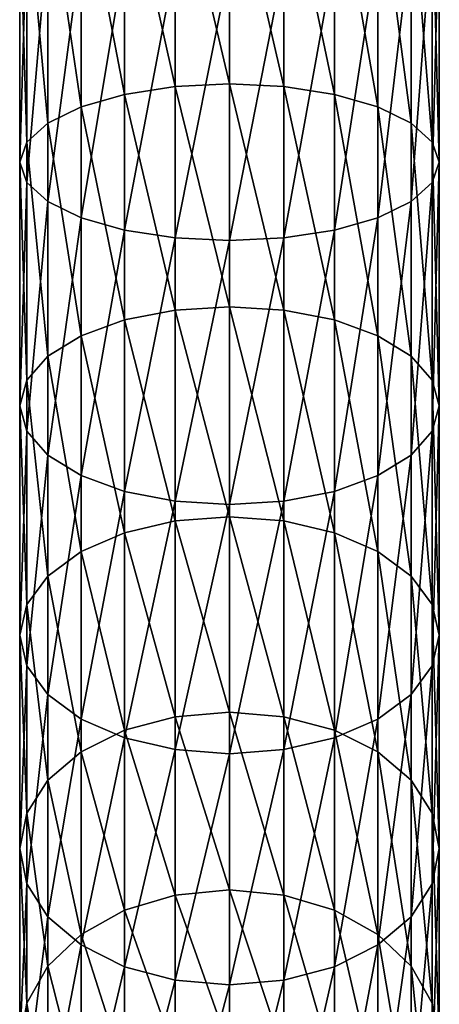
# Model space of a CAD drawing. Extents: x -0.027 to 0.027, y -0.188 to 0.073.
# Tile 4 of 256: x -0.01 to 0.01, y -0.143 to -0.096. Entities that reach past the tile are written whole.
import ezdxf

# ---------------------------------------------------------------- set-up
doc = ezdxf.new("R2010")
doc.units = 0
doc.layers.add('mesh', color=7, linetype='CONTINUOUS')

msp = doc.modelspace()

# ---------------------------------------------------------------- meshes
at = {"layer": 'mesh'}
mesh = msp.add_polyface(dxfattribs=at)
corners = [(0.002588, -0.079874, 0.33661), (0.002588, -0.093387, 0.333592), (0, -0.09348, 0.33392), (0.005, -0.079709, 0.335625), (0.005, -0.093117, 0.332631), (0.007071, -0.079448, 0.334057), (0.007071, -0.092687, 0.331101), (0.00866, -0.079107, 0.332014), (0.00866, -0.092127, 0.329107), (0.009659, -0.078709, 0.329635), (0.009659, -0.091474, 0.326785), (0.01, -0.078283, 0.327083), (0.01, -0.090774, 0.324293), (0.009659, -0.077857, 0.32453), (0.009659, -0.090074, 0.321802), (0.00866, -0.07746, 0.322151), (0.00866, -0.089421, 0.31948), (0.007071, -0.077119, 0.320108), (0.007071, -0.088861, 0.317486), (0.005, -0.106121, 0.328202), (0.007071, -0.105528, 0.326728), (0.00866, -0.104755, 0.324807), (0.009659, -0.103855, 0.322569), (0.01, -0.102889, 0.320168), (0.009659, -0.101923, 0.317767), (0.00866, -0.101023, 0.315529), (0.005, -0.088431, 0.315956), (0.007071, -0.10025, 0.313608), (0.002588, -0.088161, 0.314994), (0.005, -0.099657, 0.312133), (0, -0.088069, 0.314666), (0.002588, -0.099284, 0.311206), (0.001575, -0.0862, 0.159805), (0, -0.086394, 0.160021), (0.003591, -0.086116, 0.159897), (0.003609, -0.08623, 0.160429), (0, -0.086451, 0.160523), (0.003609, -0.086222, 0.160608), (0, -0.086463, 0.160417), (0.003606, -0.086215, 0.16025), (0.005587, -0.085851, 0.16012), (0.005597, -0.085889, 0.160311), (0.0036, -0.086177, 0.160073), (0.005572, -0.085788, 0.159932), (0.001575, -0.086146, 0.159533), (0, -0.086175, 0.159543), (0.003498, -0.085951, 0.159537), (0.003905, -0.085987, 0.159714), (0.003508, -0.086024, 0.159729), (-0.000065, -0.086344, 0.159866), (0, -0.086431, 0.160189), (0, -0.086387, 0.160857), (0.003605, -0.086191, 0.160787), (0, -0.086246, 0.161179), (0.003576, -0.085962, 0.161289), (0, -0.086018, 0.161466), (0.003589, -0.086062, 0.161129), (0.003599, -0.086138, 0.160961), (0.005598, -0.085887, 0.160695), (0.0056, -0.085901, 0.160504)]
mesh.append_faces([[corners[k] for k in face] for face in [(0, 1, 2, 2), (3, 4, 1, 1), (5, 6, 4, 4), (7, 8, 6, 6), (9, 10, 8, 8), (11, 12, 10, 10), (13, 14, 12, 12), (15, 16, 14, 14), (17, 18, 16, 16), (6, 19, 4, 4), (8, 20, 6, 6), (10, 21, 8, 8), (12, 22, 10, 10), (14, 23, 12, 12), (16, 24, 14, 14), (18, 25, 16, 16), (26, 27, 18, 18), (28, 29, 26, 26), (30, 31, 28, 28), (32, 33, 34, 34), (35, 36, 37, 37), (38, 36, 35, 35), (35, 39, 38, 38), (35, 40, 39, 39), (41, 40, 35, 35), (34, 33, 42, 42), (39, 43, 42, 42), (32, 44, 45, 45), (46, 44, 32, 32), (34, 47, 48, 48), (32, 34, 48, 48), (49, 33, 32, 32), (33, 50, 42, 42), (50, 38, 39, 39), (37, 51, 52, 52), (37, 36, 51, 51), (52, 51, 53, 53), (54, 53, 55, 55), (54, 56, 53, 53), (53, 57, 52, 52), (53, 56, 57, 57), (58, 37, 52, 52), (59, 35, 37, 37), (39, 42, 50, 50)]])
mesh = msp.add_polyface(dxfattribs=at)
corners = [(-0.00866, -0.07746, 0.322151), (-0.00866, -0.089421, 0.31948), (-0.007071, -0.088861, 0.317486), (-0.009659, -0.077857, 0.32453), (-0.009659, -0.090074, 0.321802), (-0.01, -0.078283, 0.327083), (-0.01, -0.090774, 0.324293), (-0.009659, -0.078709, 0.329635), (-0.009659, -0.091474, 0.326785), (-0.00866, -0.079107, 0.332014), (-0.00866, -0.092127, 0.329107), (-0.007071, -0.079448, 0.334057), (-0.007071, -0.092687, 0.331101), (-0.005, -0.079709, 0.335625), (-0.005, -0.093117, 0.332631), (-0.002588, -0.079874, 0.33661), (-0.002588, -0.093387, 0.333592), (0, -0.07993, 0.336946), (0, -0.09348, 0.33392), (-0.002588, -0.088161, 0.314994), (0, -0.099157, 0.31089), (0, -0.088069, 0.314666), (-0.005, -0.088431, 0.315956), (-0.002588, -0.099284, 0.311206), (-0.005, -0.099657, 0.312133), (-0.007071, -0.10025, 0.313608), (-0.00866, -0.101023, 0.315529), (-0.009659, -0.101923, 0.317767), (-0.01, -0.102889, 0.320168), (-0.009659, -0.103855, 0.322569), (-0.00866, -0.104755, 0.324807), (-0.007071, -0.105528, 0.326728), (-0.003591, -0.086116, 0.159897), (-0.00158, -0.086248, 0.159823), (-0.002673, -0.086179, 0.159792), (0, -0.086394, 0.160021), (0, -0.086451, 0.160523), (-0.003606, -0.086215, 0.16025), (-0.003609, -0.08623, 0.160429), (0, -0.086463, 0.160417), (-0.0036, -0.086177, 0.160073), (0, -0.086175, 0.159543), (0, -0.085962, 0.159135), (-0.001575, -0.086146, 0.159534), (-0.003498, -0.085951, 0.159537), (0.001575, -0.086146, 0.159533), (0, -0.086018, 0.161466), (0, -0.086246, 0.161179), (-0.003589, -0.086062, 0.161129), (0, -0.086431, 0.160189), (-0.000065, -0.086344, 0.159866), (-0.003599, -0.086138, 0.160961), (-0.003605, -0.086191, 0.160787), (0, -0.086387, 0.160857), (-0.005589, -0.085847, 0.160883), (-0.003609, -0.086222, 0.160609), (-0.0035, -0.086004, 0.159731), (0.001575, -0.0862, 0.159805)]
mesh.append_faces([[corners[k] for k in face] for face in [(0, 1, 2, 2), (3, 4, 1, 1), (5, 6, 4, 4), (7, 8, 6, 6), (9, 10, 8, 8), (11, 12, 10, 10), (13, 14, 12, 12), (15, 16, 14, 14), (17, 18, 16, 16), (19, 20, 21, 21), (22, 23, 19, 19), (2, 24, 22, 22), (1, 25, 2, 2), (4, 26, 1, 1), (6, 27, 4, 4), (8, 28, 6, 6), (10, 29, 8, 8), (12, 30, 10, 10), (14, 31, 12, 12), (32, 33, 34, 34), (35, 33, 32, 32), (36, 37, 38, 38), (37, 39, 40, 40), (36, 39, 37, 37), (41, 42, 43, 43), (43, 34, 33, 33), (43, 44, 34, 34), (45, 42, 41, 41), (46, 47, 48, 48), (40, 39, 49, 49), (49, 35, 32, 32), (35, 50, 33, 33), (48, 47, 51, 51), (52, 47, 53, 53), (52, 51, 47, 47), (54, 51, 52, 52), (40, 49, 32, 32), (53, 55, 52, 52), (53, 38, 55, 55), (36, 38, 53, 53), (43, 33, 50, 50), (44, 56, 34, 34), (41, 43, 50, 50), (57, 41, 50, 50)]])
mesh = msp.add_polyface(dxfattribs=at)
corners = [(-0.002588, -0.088161, 0.314994), (-0.002588, -0.099284, 0.311206), (0, -0.099157, 0.31089), (-0.005, -0.088431, 0.315956), (-0.005, -0.099657, 0.312133), (-0.007071, -0.088861, 0.317486), (-0.007071, -0.10025, 0.313608), (-0.00866, -0.089421, 0.31948), (-0.00866, -0.101023, 0.315529), (-0.009659, -0.090074, 0.321802), (-0.009659, -0.101923, 0.317767), (-0.01, -0.090774, 0.324293), (-0.01, -0.102889, 0.320168), (-0.009659, -0.091474, 0.326785), (-0.009659, -0.103855, 0.322569), (-0.00866, -0.092127, 0.329107), (-0.00866, -0.104755, 0.324807), (-0.007071, -0.092687, 0.331101), (-0.007071, -0.105528, 0.326728), (-0.005, -0.093117, 0.332631), (-0.005, -0.106121, 0.328202), (-0.002588, -0.093387, 0.333592), (-0.002588, -0.106494, 0.329129), (0, -0.09348, 0.33392), (0, -0.106622, 0.329445), (0.002588, -0.093387, 0.333592), (0.002588, -0.106494, 0.329129), (0.005, -0.093117, 0.332631), (0.005, -0.106121, 0.328202), (0.007071, -0.092687, 0.331101), (0.007071, -0.105528, 0.326728), (0.00866, -0.092127, 0.329107), (0.00866, -0.104755, 0.324807), (0.009659, -0.091474, 0.326785), (0.009659, -0.103855, 0.322569), (0.01, -0.090774, 0.324293), (0.01, -0.102889, 0.320168), (0.009659, -0.090074, 0.321802), (0.009659, -0.101923, 0.317767), (0.00866, -0.089421, 0.31948), (0.00866, -0.101023, 0.315529), (0.007071, -0.088861, 0.317486), (0.007071, -0.10025, 0.313608), (0.005, -0.088431, 0.315956), (0.005, -0.099657, 0.312133), (0.002588, -0.088161, 0.314994), (0.002588, -0.099284, 0.311206), (0, -0.088069, 0.314666), (0, -0.109772, 0.305936), (-0.002588, -0.109932, 0.306236), (-0.005, -0.110403, 0.307117), (-0.007071, -0.111153, 0.308519), (-0.00866, -0.112129, 0.310345), (-0.009659, -0.113266, 0.312472), (-0.01, -0.114487, 0.314754), (-0.009659, -0.115707, 0.317037), (0.009659, -0.115707, 0.317037), (0.01, -0.114487, 0.314754), (0.009659, -0.113266, 0.312472), (0.00866, -0.112129, 0.310345), (0.007071, -0.111153, 0.308519), (0.005, -0.110403, 0.307117), (0.002588, -0.109932, 0.306236)]
mesh.append_faces([[corners[k] for k in face] for face in [(0, 1, 2, 2), (3, 4, 1, 1), (5, 6, 4, 4), (7, 8, 6, 6), (9, 10, 8, 8), (11, 12, 10, 10), (13, 14, 12, 12), (15, 16, 14, 14), (17, 18, 16, 16), (19, 20, 18, 18), (21, 20, 19, 19), (21, 22, 20, 20), (23, 22, 21, 21), (23, 24, 22, 22), (25, 24, 23, 23), (25, 26, 24, 24), (27, 26, 25, 25), (27, 28, 26, 26), (29, 30, 28, 28), (31, 32, 30, 30), (33, 34, 32, 32), (35, 36, 34, 34), (37, 38, 36, 36), (39, 40, 38, 38), (41, 42, 40, 40), (43, 44, 42, 42), (45, 46, 44, 44), (47, 2, 46, 46), (1, 48, 2, 2), (1, 49, 48, 48), (4, 49, 1, 1), (6, 50, 4, 4), (8, 51, 6, 6), (10, 52, 8, 8), (12, 53, 10, 10), (14, 54, 12, 12), (16, 55, 14, 14), (36, 56, 34, 34), (38, 57, 36, 36), (40, 58, 38, 38), (42, 59, 40, 40), (44, 60, 42, 42), (46, 61, 44, 44), (2, 62, 46, 46)]])
mesh = msp.add_polyface(dxfattribs=at)
corners = [(-0.005, -0.099657, 0.312133), (-0.005, -0.110403, 0.307117), (-0.002588, -0.109932, 0.306236), (-0.007071, -0.10025, 0.313608), (-0.007071, -0.111153, 0.308519), (-0.00866, -0.101023, 0.315529), (-0.00866, -0.112129, 0.310345), (-0.009659, -0.101923, 0.317767), (-0.009659, -0.113266, 0.312472), (-0.01, -0.102889, 0.320168), (-0.01, -0.114487, 0.314754), (-0.009659, -0.103855, 0.322569), (-0.009659, -0.115707, 0.317037), (-0.00866, -0.104755, 0.324807), (-0.00866, -0.116844, 0.319164), (-0.007071, -0.105528, 0.326728), (-0.007071, -0.117821, 0.32099), (-0.005, -0.106121, 0.328202), (-0.005, -0.11857, 0.322392), (-0.002588, -0.106494, 0.329129), (-0.002588, -0.119041, 0.323273), (0, -0.106622, 0.329445), (0, -0.119202, 0.323573), (0.002588, -0.106494, 0.329129), (0.002588, -0.119041, 0.323273), (0.005, -0.106121, 0.328202), (0.005, -0.11857, 0.322392), (0.007071, -0.105528, 0.326728), (0.007071, -0.117821, 0.32099), (0.00866, -0.104755, 0.324807), (0.00866, -0.116844, 0.319164), (0.009659, -0.103855, 0.322569), (0.009659, -0.115707, 0.317037), (0.01, -0.102889, 0.320168), (0.01, -0.114487, 0.314754), (0.009659, -0.101923, 0.317767), (0.009659, -0.113266, 0.312472), (0.00866, -0.101023, 0.315529), (0.00866, -0.112129, 0.310345), (0.007071, -0.10025, 0.313608), (0.007071, -0.111153, 0.308519), (0.005, -0.099657, 0.312133), (0.005, -0.110403, 0.307117), (0.002588, -0.099284, 0.311206), (0.002588, -0.109932, 0.306236), (0, -0.099157, 0.31089), (0, -0.109772, 0.305936), (0, -0.119787, 0.299861), (-0.002588, -0.119979, 0.300142), (-0.005, -0.120543, 0.300967), (-0.007071, -0.12144, 0.302279), (-0.00866, -0.122608, 0.303989), (-0.009659, -0.123969, 0.30598), (0.01, -0.125429, 0.308117), (0.009659, -0.123969, 0.30598), (0.00866, -0.122608, 0.303989), (0.007071, -0.12144, 0.302279), (0.005, -0.120543, 0.300967), (0.002588, -0.119979, 0.300142)]
mesh.append_faces([[corners[k] for k in face] for face in [(0, 1, 2, 2), (3, 4, 1, 1), (5, 6, 4, 4), (7, 8, 6, 6), (9, 10, 8, 8), (11, 12, 10, 10), (13, 14, 12, 12), (15, 14, 13, 13), (15, 16, 14, 14), (17, 16, 15, 15), (17, 18, 16, 16), (19, 18, 17, 17), (19, 20, 18, 18), (21, 20, 19, 19), (21, 22, 20, 20), (23, 22, 21, 21), (23, 24, 22, 22), (25, 24, 23, 23), (25, 26, 24, 24), (27, 26, 25, 25), (27, 28, 26, 26), (29, 28, 27, 27), (29, 30, 28, 28), (31, 30, 29, 29), (31, 32, 30, 30), (33, 34, 32, 32), (35, 36, 34, 34), (37, 38, 36, 36), (39, 40, 38, 38), (41, 42, 40, 40), (43, 44, 42, 42), (45, 46, 44, 44), (2, 47, 46, 46), (1, 48, 2, 2), (4, 49, 1, 1), (6, 50, 4, 4), (8, 51, 6, 6), (10, 52, 8, 8), (36, 53, 34, 34), (38, 54, 36, 36), (40, 55, 38, 38), (42, 56, 40, 40), (44, 57, 42, 42), (46, 58, 44, 44)]])
mesh = msp.add_polyface(dxfattribs=at)
corners = [(0.002588, -0.119041, 0.323273), (0, -0.131072, 0.316373), (0, -0.119202, 0.323573), (0.002588, -0.130879, 0.316092), (0.005, -0.11857, 0.322392), (0.005, -0.130316, 0.315267), (0.007071, -0.117821, 0.32099), (0.007071, -0.129419, 0.313955), (0.00866, -0.116844, 0.319164), (0.00866, -0.12825, 0.312245), (0.009659, -0.115707, 0.317037), (0.009659, -0.12689, 0.310254), (0.01, -0.114487, 0.314754), (0.01, -0.125429, 0.308117), (0.009659, -0.113266, 0.312472), (0.009659, -0.123969, 0.30598), (0.00866, -0.112129, 0.310345), (0.00866, -0.122608, 0.303989), (0.007071, -0.111153, 0.308519), (0.007071, -0.12144, 0.302279), (0.005, -0.110403, 0.307117), (0.005, -0.120543, 0.300967), (0.002588, -0.109932, 0.306236), (0.002588, -0.119979, 0.300142), (0, -0.109772, 0.305936), (0, -0.119787, 0.299861), (0, -0.142092, 0.30793), (0.002588, -0.14187, 0.307671), (0.005, -0.141221, 0.306912), (0.007071, -0.140187, 0.305705), (0.00866, -0.13884, 0.304131), (0.009659, -0.137272, 0.302299), (0.01, -0.135589, 0.300333), (0.009659, -0.133906, 0.298367), (0.00866, -0.132337, 0.296535), (0.007071, -0.13099, 0.294962), (0.005, -0.129957, 0.293754), (0.002588, -0.129307, 0.292995), (0, -0.129086, 0.292736), (-0.002588, -0.129307, 0.292995), (0, -0.137558, 0.284647), (0.00866, -0.141202, 0.288071), (0.007071, -0.139692, 0.286653), (0.005, -0.138534, 0.285565), (0.002588, -0.137806, 0.284881)]
mesh.append_faces([[corners[k] for k in face] for face in [(0, 1, 2, 2), (0, 3, 1, 1), (4, 3, 0, 0), (4, 5, 3, 3), (6, 5, 4, 4), (6, 7, 5, 5), (8, 7, 6, 6), (8, 9, 7, 7), (10, 9, 8, 8), (10, 11, 9, 9), (12, 11, 10, 10), (12, 13, 11, 11), (14, 15, 13, 13), (16, 17, 15, 15), (18, 19, 17, 17), (20, 21, 19, 19), (22, 23, 21, 21), (24, 25, 23, 23), (3, 26, 1, 1), (5, 27, 3, 3), (7, 28, 5, 5), (9, 29, 7, 7), (11, 30, 9, 9), (11, 31, 30, 30), (13, 31, 11, 11), (13, 32, 31, 31), (15, 32, 13, 13), (15, 33, 32, 32), (17, 33, 15, 15), (17, 34, 33, 33), (19, 34, 17, 17), (19, 35, 34, 34), (21, 35, 19, 19), (21, 36, 35, 35), (23, 36, 21, 21), (23, 37, 36, 36), (25, 37, 23, 23), (25, 38, 37, 37), (39, 40, 38, 38), (35, 41, 34, 34), (36, 42, 35, 35), (37, 43, 36, 36), (38, 44, 37, 37), (38, 40, 44, 44)]])
mesh = msp.add_polyface(dxfattribs=at)
corners = [(-0.002588, -0.109932, 0.306236), (-0.002588, -0.119979, 0.300142), (0, -0.119787, 0.299861), (-0.005, -0.110403, 0.307117), (-0.005, -0.120543, 0.300967), (-0.007071, -0.111153, 0.308519), (-0.007071, -0.12144, 0.302279), (-0.00866, -0.112129, 0.310345), (-0.00866, -0.122608, 0.303989), (-0.009659, -0.113266, 0.312472), (-0.009659, -0.123969, 0.30598), (-0.01, -0.114487, 0.314754), (-0.01, -0.125429, 0.308117), (-0.009659, -0.115707, 0.317037), (-0.009659, -0.12689, 0.310254), (-0.00866, -0.116844, 0.319164), (-0.00866, -0.12825, 0.312245), (-0.007071, -0.117821, 0.32099), (-0.007071, -0.129419, 0.313955), (-0.005, -0.11857, 0.322392), (-0.005, -0.130316, 0.315267), (-0.002588, -0.119041, 0.323273), (-0.002588, -0.130879, 0.316092), (0, -0.119202, 0.323573), (0, -0.131072, 0.316373), (0, -0.129086, 0.292736), (-0.002588, -0.129307, 0.292995), (-0.005, -0.129957, 0.293754), (-0.007071, -0.13099, 0.294962), (-0.00866, -0.132337, 0.296535), (-0.009659, -0.133906, 0.298367), (-0.01, -0.135589, 0.300333), (-0.009659, -0.137272, 0.302299), (-0.00866, -0.13884, 0.304131), (-0.007071, -0.140187, 0.305705), (-0.005, -0.141221, 0.306912), (-0.002588, -0.14187, 0.307671), (-0.002588, -0.137806, 0.284881), (0, -0.137558, 0.284647), (-0.005, -0.138534, 0.285565), (-0.007071, -0.139692, 0.286653), (-0.00866, -0.141202, 0.288071)]
mesh.append_faces([[corners[k] for k in face] for face in [(0, 1, 2, 2), (3, 4, 1, 1), (5, 6, 4, 4), (7, 8, 6, 6), (9, 10, 8, 8), (11, 12, 10, 10), (13, 12, 11, 11), (13, 14, 12, 12), (15, 14, 13, 13), (15, 16, 14, 14), (17, 16, 15, 15), (17, 18, 16, 16), (19, 18, 17, 17), (19, 20, 18, 18), (21, 20, 19, 19), (21, 22, 20, 20), (23, 22, 21, 21), (23, 24, 22, 22), (1, 25, 2, 2), (1, 26, 25, 25), (4, 26, 1, 1), (4, 27, 26, 26), (6, 27, 4, 4), (6, 28, 27, 27), (8, 28, 6, 6), (8, 29, 28, 28), (10, 29, 8, 8), (10, 30, 29, 29), (12, 30, 10, 10), (12, 31, 30, 30), (14, 31, 12, 12), (14, 32, 31, 31), (16, 32, 14, 14), (16, 33, 32, 32), (18, 33, 16, 16), (20, 34, 18, 18), (22, 35, 20, 20), (24, 36, 22, 22), (26, 37, 38, 38), (27, 37, 26, 26), (28, 39, 27, 27), (29, 40, 28, 28), (30, 41, 29, 29)]])
mesh = msp.add_polyface(dxfattribs=at)
corners = [(0.002588, -0.130879, 0.316092), (0.002588, -0.14187, 0.307671), (0, -0.142092, 0.30793), (0.005, -0.130316, 0.315267), (0.005, -0.141221, 0.306912), (0.007071, -0.129419, 0.313955), (0.007071, -0.140187, 0.305705), (0.00866, -0.12825, 0.312245), (0.00866, -0.13884, 0.304131), (0, -0.152133, 0.298342), (0.002588, -0.151885, 0.298109), (0.005, -0.151157, 0.297425), (0.007071, -0.149999, 0.296337), (0.00866, -0.148489, 0.294919), (0.009659, -0.137272, 0.302299), (0.009659, -0.146732, 0.293267), (0.01, -0.135589, 0.300333), (0.01, -0.144846, 0.291495), (0.009659, -0.133906, 0.298367), (0.009659, -0.142959, 0.289723), (0.00866, -0.132337, 0.296535), (0.00866, -0.141202, 0.288071), (0.007071, -0.13099, 0.294962), (0.007071, -0.139692, 0.286653), (0.005, -0.129957, 0.293754), (0.005, -0.138534, 0.285565), (0.002588, -0.129307, 0.292995), (0.002588, -0.137806, 0.284881), (0.00866, -0.157084, 0.284715), (0.009659, -0.155158, 0.283264), (0.01, -0.153091, 0.281706), (0.009659, -0.151024, 0.280149), (0.00866, -0.149097, 0.278697), (0.007071, -0.147443, 0.277451), (0.005, -0.146174, 0.276494), (0.002588, -0.145376, 0.275893), (0, -0.137558, 0.284647), (0, -0.145104, 0.275688), (-0.002588, -0.145376, 0.275893), (0, -0.151636, 0.265964), (0.00866, -0.155931, 0.268523), (0.007071, -0.154152, 0.267463), (0.005, -0.152787, 0.26665), (0.002588, -0.151929, 0.266139)]
mesh.append_faces([[corners[k] for k in face] for face in [(0, 1, 2, 2), (3, 4, 1, 1), (5, 6, 4, 4), (7, 8, 6, 6), (1, 9, 2, 2), (1, 10, 9, 9), (4, 10, 1, 1), (4, 11, 10, 10), (6, 11, 4, 4), (6, 12, 11, 11), (8, 12, 6, 6), (8, 13, 12, 12), (14, 13, 8, 8), (14, 15, 13, 13), (16, 15, 14, 14), (16, 17, 15, 15), (18, 17, 16, 16), (18, 19, 17, 17), (20, 19, 18, 18), (20, 21, 19, 19), (22, 23, 21, 21), (24, 25, 23, 23), (26, 27, 25, 25), (15, 28, 13, 13), (17, 29, 15, 15), (19, 30, 17, 17), (19, 31, 30, 30), (21, 31, 19, 19), (21, 32, 31, 31), (23, 32, 21, 21), (23, 33, 32, 32), (25, 33, 23, 23), (25, 34, 33, 33), (27, 34, 25, 25), (27, 35, 34, 34), (36, 35, 27, 27), (36, 37, 35, 35), (38, 39, 37, 37), (33, 40, 32, 32), (34, 41, 33, 33), (35, 42, 34, 34), (35, 43, 42, 42), (37, 43, 35, 35), (37, 39, 43, 43)]])
mesh = msp.add_polyface(dxfattribs=at)
corners = [(-0.007071, -0.129419, 0.313955), (-0.007071, -0.140187, 0.305705), (-0.00866, -0.13884, 0.304131), (-0.005, -0.130316, 0.315267), (-0.005, -0.141221, 0.306912), (-0.002588, -0.130879, 0.316092), (-0.002588, -0.14187, 0.307671), (0, -0.131072, 0.316373), (0, -0.142092, 0.30793), (-0.005, -0.129957, 0.293754), (-0.005, -0.138534, 0.285565), (-0.002588, -0.137806, 0.284881), (-0.007071, -0.13099, 0.294962), (-0.007071, -0.139692, 0.286653), (-0.00866, -0.132337, 0.296535), (-0.00866, -0.141202, 0.288071), (-0.009659, -0.133906, 0.298367), (-0.009659, -0.142959, 0.289723), (-0.01, -0.135589, 0.300333), (-0.01, -0.144846, 0.291495), (-0.009659, -0.137272, 0.302299), (-0.009659, -0.146732, 0.293267), (-0.00866, -0.148489, 0.294919), (-0.007071, -0.149999, 0.296337), (-0.005, -0.151157, 0.297425), (-0.002588, -0.151885, 0.298109), (0, -0.152133, 0.298342), (0, -0.145104, 0.275688), (0, -0.137558, 0.284647), (-0.002588, -0.145376, 0.275893), (-0.005, -0.146174, 0.276494), (-0.007071, -0.147443, 0.277451), (-0.00866, -0.149097, 0.278697), (-0.009659, -0.151024, 0.280149), (-0.01, -0.153091, 0.281706), (-0.009659, -0.155158, 0.283264), (-0.00866, -0.157084, 0.284715), (-0.002588, -0.151929, 0.266139), (0, -0.151636, 0.265964), (-0.005, -0.152787, 0.26665), (-0.007071, -0.154152, 0.267463), (-0.00866, -0.155931, 0.268523)]
mesh.append_faces([[corners[k] for k in face] for face in [(0, 1, 2, 2), (3, 4, 1, 1), (5, 6, 4, 4), (7, 8, 6, 6), (9, 10, 11, 11), (12, 13, 10, 10), (14, 15, 13, 13), (16, 17, 15, 15), (18, 17, 16, 16), (18, 19, 17, 17), (20, 19, 18, 18), (20, 21, 19, 19), (2, 21, 20, 20), (2, 22, 21, 21), (1, 22, 2, 2), (1, 23, 22, 22), (4, 23, 1, 1), (4, 24, 23, 23), (6, 24, 4, 4), (6, 25, 24, 24), (8, 25, 6, 6), (8, 26, 25, 25), (11, 27, 28, 28), (11, 29, 27, 27), (10, 29, 11, 11), (10, 30, 29, 29), (13, 30, 10, 10), (13, 31, 30, 30), (15, 31, 13, 13), (15, 32, 31, 31), (17, 32, 15, 15), (17, 33, 32, 32), (19, 33, 17, 17), (19, 34, 33, 33), (21, 34, 19, 19), (22, 35, 21, 21), (23, 36, 22, 22), (29, 37, 38, 38), (30, 37, 29, 29), (30, 39, 37, 37), (31, 39, 30, 30), (31, 40, 39, 39), (32, 40, 31, 31), (33, 41, 32, 32)]])

doc.saveas('drawing.dxf')
